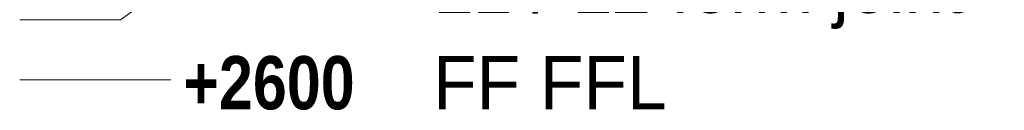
# Model space of a CAD drawing. Header units: millimetres. Extents: x 17 to 413, y 4 to 292.
# Tile 37 of 80: x 144.56 to 168.03, y 153.23 to 155.39. Entities that reach past the tile are written whole.
import ezdxf

# ---------------------------------------------------------------- set-up
doc = ezdxf.new("R2010")
doc.units = ezdxf.units.MM
doc.layers.add('LINE-STEEL', color=7, linetype='Continuous')
doc.layers.add('TEXT-STEEL', color=7, linetype='Continuous')
doc.styles.add('OpenSansCondensed-Bold', font='OpenSansCondensed-Bold.ttf')

msp = doc.modelspace()

# ---------------------------------------------------------------- linework, layer by layer
at = {"layer": 'LINE-STEEL', "lineweight": 5}
for p, q in [((146.962, 155.38), (148.162, 156.25)), ((144.562, 155.38), (146.962, 155.38)), ((144.562, 153.95), (146.962, 153.95)), ((146.962, 153.95), (148.162, 153.95))]:
    msp.add_line(p, q, dxfattribs=at)

# ---------------------------------------------------------------- texts
at = {"layer": 'TEXT-STEEL'}
for s, p in [('L1 / L2 form joint', (154.417, 155.55)), ('FF FFL', (154.417, 153.25))]:
    msp.add_text(s, height=1.27, dxfattribs=at).set_placement(p)
at = {"layer": 'TEXT-STEEL', "style": 'OpenSansCondensed-Bold'}
msp.add_text('+2600', height=1.27, dxfattribs=at).set_placement((148.462, 153.25))

doc.saveas('drawing.dxf')
